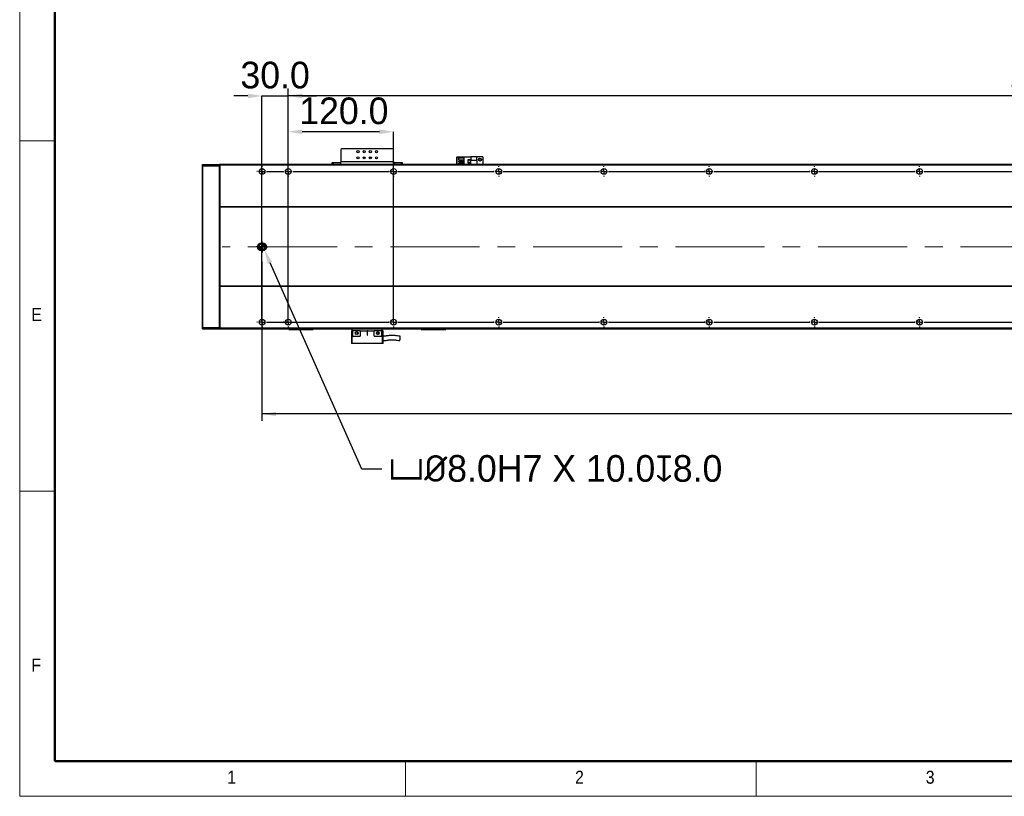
# Model space of a CAD drawing. Header units: millimetres. Extents: x 40 to 3331, y 40 to 2336.
# Tile 1 of 12: x 40 to 1163, y 40 to 926. Entities that reach past the tile are written whole.
import ezdxf

# ---------------------------------------------------------------- set-up
doc = ezdxf.new("R2010")
doc.units = ezdxf.units.MM
doc.header["$LTSCALE"] = 8
doc.header["$PDSIZE"] = -1
doc.linetypes.add('CENTERX2', pattern=[20.32, 12.7, -2.54, 2.54, -2.54])
doc.layers.add('DIMNS', color=7, linetype='Continuous')
doc.styles.add('SLDTEXTSTYLE0', font='Gothic.ttf', dxfattribs={"width": 0.913})
doc.styles.add('SLDTEXTSTYLE7', font='txt')
doc.styles.add('SLDTEXTSTYLE8', font='txt', dxfattribs={"bigfont": 'bigfont'})
doc.dimstyles.new('SLDDIMSTYLE0', dxfattribs={"dimtxt": 30.4, "dimasz": 16, "dimexe": 0, "dimexo": 0.0625, "dimgap": 7.6, "dimtad": 2, "dimdec": 1, "dimrnd": 1e-09, "dimzin": 4, "dimdsep": 46, "dimtxsty": 'SLDTEXTSTYLE7', "dimsah": 1, "dimcen": 0.09, "dimadec": 0, "dimazin": 1, "dimtfac": 1, "dimtdec": 1, "dimtmove": 0, "dimatfit": 0, "dimfxl": 0, "dimfrac": 2, "dimtolj": 1, "dimtzin": 12, "dimarcsym": 0})
doc.dimstyles.new('SLDDIMSTYLE1', dxfattribs={"dimtxt": 30.4, "dimasz": 16, "dimexe": 0, "dimexo": 0.0625, "dimgap": 7.6, "dimtad": 2, "dimdec": 1, "dimrnd": 1e-09, "dimzin": 4, "dimdsep": 46, "dimtxsty": 'SLDTEXTSTYLE7', "dimsah": 1, "dimcen": 0.09, "dimadec": 0, "dimazin": 1, "dimtfac": 1, "dimtdec": 1, "dimtofl": 0, "dimtmove": 0, "dimatfit": 3, "dimfxl": 0, "dimfrac": 2, "dimtolj": 1, "dimtzin": 12, "dimarcsym": 0})
doc.dimstyles.new('SLDDIMSTYLE7', dxfattribs={"dimtxt": 30.4, "dimasz": 16, "dimexe": 0, "dimexo": 0.0625, "dimgap": 7.6, "dimtad": 0, "dimtih": 1, "dimtoh": 1, "dimdec": 1, "dimrnd": 1e-09, "dimzin": 4, "dimdsep": 46, "dimtxsty": 'SLDTEXTSTYLE7', "dimsah": 1, "dimcen": 0, "dimadec": 0, "dimazin": 1, "dimtfac": 1, "dimtdec": 1, "dimtofl": 0, "dimtmove": 0, "dimatfit": 3, "dimfxl": 0, "dimfrac": 2, "dimtolj": 1, "dimtzin": 12, "dimarcsym": 0})

# ---------------------------------------------------------------- blocks, each defined once
blk = doc.blocks.new('_D_23')
at = {"layer": 'DIMNS'}
for p, q in [((2536.3, 656.8), (2536.3, 468.2)), ((316.3, 650.3), (316.3, 468.2)), ((2536.3, 476.2), (316.3, 476.2))]:
    blk.add_line(p, q, dxfattribs=at)
for points in [[(316.3, 476.2), (332.3, 473.8), (332.3, 478.6)], [(2536.3, 476.2), (2520.3, 478.6), (2520.3, 473.8)]]:
    blk.add_solid(points, dxfattribs=at)
at = {"layer": 'DIMNS', "insert": (1359.6, 516.1), "char_height": 30.4, "attachment_point": 1, "style": 'SLDTEXTSTYLE7'}
blk.add_mtext('2220.0', dxfattribs=at)
blk = doc.blocks.new('_D_25')
at = {"layer": 'Defpoints', "color": 0}
for p in [(317.3, 667), (319, 663.3)]:
    blk.add_point(p, dxfattribs=at)
at = {"layer": 'DIMNS', "color": 0, "lineweight": -2}
for p, q in [((430.3, 413.4), (325.5, 648.7)), ((453.1, 413.4), (430.3, 413.4))]:
    blk.add_line(p, q, dxfattribs=at)
at = {"layer": 'DIMNS', "color": 0}
blk.add_solid([(327.9, 649.8), (323, 647.6), (319, 663.3)], dxfattribs=at)
at = {"layer": 'DIMNS', "color": 0, "insert": (460.7, 429.3), "char_height": 30.4, "attachment_point": 1, "style": 'SLDTEXTSTYLE7'}
blk.add_mtext('\\A1;{\\fGDT|b0|i0|c134|p2;v\\fISOCPEUR|b0|i0|c134|p34;%%C}8.0H7 X 10.0{\\fGDT|b0|i0|c134|p2;x}8.0', dxfattribs=at)
blk = doc.blocks.new('_D_28')
at = {"layer": 'DIMNS'}
for p, q in [((346.3, 769), (346.3, 847.4)), ((2506.3, 769), (2506.3, 847.4)), ((346.3, 839.4), (2506.3, 839.4))]:
    blk.add_line(p, q, dxfattribs=at)
for points in [[(346.3, 839.4), (362.3, 837), (362.3, 841.8)], [(2506.3, 839.4), (2490.3, 841.8), (2490.3, 837)]]:
    blk.add_solid(points, dxfattribs=at)
at = {"layer": 'DIMNS', "char_height": 30.4, "attachment_point": 1}
for s, insert, style in [('2160.0', (1169.3, 879.3), 'SLDTEXTSTYLE7'), ('=18×120.0（PITCH）', (1288.1, 879.3), 'SLDTEXTSTYLE8')]:
    blk.add_mtext(s, dxfattribs=dict(at, insert=insert, style=style))
blk = doc.blocks.new('_D_30')
at = {"layer": 'Defpoints', "color": 0}
for p in [(346.3, 839), (346.3, 758.8), (316.3, 581)]:
    blk.add_point(p, dxfattribs=at)
at = {"layer": 'DIMNS', "color": 0, "lineweight": -2}
for p, q in [((300.3, 839), (284.3, 839)), ((316.3, 581), (316.3, 839)), ((316.3, 839), (346.3, 839)), ((346.3, 758.9), (346.3, 839)), ((362.3, 839), (378.3, 839))]:
    blk.add_line(p, q, dxfattribs=at)
at = {"layer": 'DIMNS', "color": 0}
for points in [[(300.3, 841.7), (300.3, 836.4), (316.3, 839)], [(362.3, 841.7), (362.3, 836.4), (346.3, 839)]]:
    blk.add_solid(points, dxfattribs=at)
at = {"layer": 'DIMNS', "color": 0, "insert": (331.3, 878.1), "char_height": 30.4, "attachment_point": 2, "style": 'SLDTEXTSTYLE7'}
blk.add_mtext('\\A1;30.0', dxfattribs=at)
blk = doc.blocks.new('_D_31')
at = {"layer": 'Defpoints', "color": 0}
for p in [(346.3, 798.2), (346.3, 581), (466.3, 581)]:
    blk.add_point(p, dxfattribs=at)
at = {"layer": 'DIMNS', "color": 0, "lineweight": -2}
for p, q in [((346.3, 581), (346.3, 798.2)), ((450.3, 798.2), (362.3, 798.2)), ((466.3, 581), (466.3, 798.2))]:
    blk.add_line(p, q, dxfattribs=at)
at = {"layer": 'DIMNS', "color": 0}
for points in [[(362.3, 800.9), (362.3, 795.5), (346.3, 798.2)], [(450.3, 800.9), (450.3, 795.5), (466.3, 798.2)]]:
    blk.add_solid(points, dxfattribs=at)
at = {"layer": 'DIMNS', "color": 0, "insert": (409.7, 837.3), "char_height": 30.4, "attachment_point": 2, "style": 'SLDTEXTSTYLE7'}
blk.add_mtext('\\A1;120.0', dxfattribs=at)
blk = doc.blocks.new('SW_CENTERMARKSYMBOL_8')
at = {"layer": 'DIMNS', "color": 0}
for p, q in [((-155.08, 0), (-155.84, 0)), ((-150, 0), (-152.54, 0)), ((-150, 5.08), (-150, 5.84)), ((-150, 0), (-150, 2.54)), ((-150, 0), (-150, -2.54)), ((-150, 0), (-147.46, 0)), ((-144.92, 0), (-125.08, 0)), ((-120, 0), (-122.54, 0)), ((-120, 5.08), (-120, 5.84)), ((-120, 0), (-120, 2.54)), ((-120, 0), (-120, -2.54)), ((-120, 0), (-117.46, 0)), ((-114.92, 0), (-5.08, 0)), ((-5.08, 0), (-5.84, 0)), ((0, 0), (-2.54, 0)), ((0, 0), (-2.54, 0)), ((0, 5.08), (0, 5.84)), ((0, 0), (0, 2.54)), ((0, 0), (0, 2.54)), ((0, 0), (0, -2.54)), ((0, 0), (2.54, 0)), ((0, 0), (0, -2.54)), ((0, 0), (2.54, 0)), ((5.08, 0), (5.84, 0)), ((5.08, 0), (114.92, 0)), ((120, 5.08), (120, 5.84)), ((120, 0), (120, 2.54)), ((120, 0), (120, 2.54)), ((120, 0), (120, 2.54)), ((240, 5.08), (240, 5.84)), ((240, 0), (240, 2.54)), ((240, 0), (240, 2.54)), ((240, 0), (240, 2.54)), ((240, 0), (240, 2.54)), ((360, 5.08), (360, 5.84)), ((360, 0), (360, 2.54)), ((360, 0), (360, 2.54)), ((360, 0), (360, 2.54)), ((360, 0), (360, 2.54)), ((360, 0), (360, 2.54)), ((480, 5.08), (480, 5.84)), ((480, 0), (480, 2.54)), ((480, 0), (480, 2.54)), ((480, 0), (480, 2.54)), ((480, 0), (480, 2.54)), ((480, 0), (480, 2.54)), ((480, 0), (480, 2.54)), ((600, 5.08), (600, 5.84)), ((600, 0), (600, 2.54)), ((600, 0), (600, 2.54)), ((600, 0), (600, 2.54)), ((600, 0), (600, 2.54)), ((600, 0), (600, 2.54)), ((600, 0), (600, 2.54)), ((600, 0), (600, 2.54)), ((-120, -5.08), (-120, -5.84)), ((0, -5.08), (0, -5.84)), ((114.92, 0), (114.16, 0)), ((120, 0), (117.46, 0)), ((120, 0), (117.46, 0)), ((120, 0), (117.46, 0)), ((120, 0), (120, -2.54)), ((120, 0), (122.54, 0)), ((120, 0), (120, -2.54)), ((120, 0), (122.54, 0)), ((120, 0), (120, -2.54)), ((120, 0), (122.54, 0)), ((120, -5.08), (120, -5.84)), ((125.08, 0), (125.84, 0)), ((125.08, 0), (234.92, 0)), ((234.92, 0), (234.16, 0)), ((240, 0), (237.46, 0)), ((240, 0), (237.46, 0)), ((240, 0), (237.46, 0)), ((240, 0), (237.46, 0)), ((240, 0), (240, -2.54)), ((240, 0), (242.54, 0)), ((240, 0), (240, -2.54)), ((240, 0), (242.54, 0)), ((240, 0), (240, -2.54)), ((240, 0), (242.54, 0)), ((240, 0), (240, -2.54)), ((240, 0), (242.54, 0)), ((240, -5.08), (240, -5.84)), ((245.08, 0), (245.84, 0)), ((245.08, 0), (354.92, 0)), ((354.92, 0), (354.16, 0)), ((354.92, 0), (354.16, 0)), ((360, 0), (357.46, 0)), ((360, 0), (357.46, 0)), ((360, 0), (357.46, 0)), ((360, 0), (357.46, 0)), ((360, 0), (357.46, 0)), ((360, 0), (360, -2.54)), ((360, 0), (362.54, 0)), ((360, 0), (360, -2.54)), ((360, 0), (362.54, 0)), ((360, 0), (360, -2.54)), ((360, 0), (362.54, 0)), ((360, 0), (360, -2.54)), ((360, 0), (362.54, 0)), ((360, 0), (360, -2.54)), ((360, 0), (362.54, 0)), ((360, -5.08), (360, -5.84)), ((365.08, 0), (365.84, 0)), ((365.08, 0), (365.84, 0)), ((365.08, 0), (474.92, 0)), ((474.92, 0), (474.16, 0)), ((474.92, 0), (474.16, 0)), ((480, 0), (477.46, 0)), ((480, 0), (477.46, 0)), ((480, 0), (477.46, 0)), ((480, 0), (477.46, 0)), ((480, 0), (477.46, 0)), ((480, 0), (477.46, 0)), ((480, 0), (480, -2.54)), ((480, 0), (482.54, 0)), ((480, 0), (480, -2.54)), ((480, 0), (482.54, 0)), ((480, 0), (480, -2.54)), ((480, 0), (482.54, 0)), ((480, 0), (480, -2.54)), ((480, 0), (482.54, 0)), ((480, 0), (480, -2.54)), ((480, 0), (482.54, 0)), ((480, 0), (480, -2.54)), ((480, 0), (482.54, 0)), ((480, -5.08), (480, -5.84)), ((485.08, 0), (485.84, 0)), ((485.08, 0), (485.84, 0)), ((485.08, 0), (594.92, 0)), ((594.92, 0), (594.16, 0)), ((594.92, 0), (594.16, 0)), ((600, 0), (597.46, 0)), ((600, 0), (597.46, 0)), ((600, 0), (597.46, 0)), ((600, 0), (597.46, 0)), ((600, 0), (597.46, 0)), ((600, 0), (597.46, 0)), ((600, 0), (597.46, 0)), ((600, 0), (600, -2.54)), ((600, 0), (602.54, 0)), ((600, 0), (600, -2.54)), ((600, 0), (602.54, 0)), ((600, 0), (600, -2.54)), ((600, 0), (602.54, 0)), ((600, 0), (600, -2.54)), ((600, 0), (602.54, 0)), ((600, 0), (600, -2.54)), ((600, 0), (602.54, 0)), ((600, 0), (600, -2.54)), ((600, 0), (602.54, 0)), ((600, 0), (600, -2.54)), ((600, 0), (602.54, 0)), ((600, -5.08), (600, -5.84)), ((605.08, 0), (605.84, 0)), ((605.08, 0), (605.84, 0)), ((605.08, 0), (714.92, 0)), ((-155.08, -172), (-155.84, -172)), ((-150, -172), (-152.54, -172)), ((-150, -172), (-150, -169.46)), ((-150, -172), (-150, -174.54)), ((-150, -172), (-147.46, -172)), ((-150, -177.08), (-150, -177.84)), ((-144.92, -172), (-5.08, -172)), ((0, -172), (-2.54, -172)), ((0, -172), (0, -169.46)), ((0, -172), (0, -174.54)), ((0, -172), (2.54, -172)), ((0, -177.08), (0, -177.84)), ((5.08, -172), (5.84, -172))]:
    blk.add_line(p, q, dxfattribs=at)
blk = doc.blocks.new('SW_CENTERMARKSYMBOL_9')
at = {"layer": 'DIMNS', "color": 0}
for p, q in [((-245.08, 0), (-245.84, 0)), ((-240, 0), (-242.54, 0)), ((-240, 5.08), (-240, 5.84)), ((-240, 0), (-240, 2.54)), ((-240, 0), (-240, -2.54)), ((-240, 0), (-237.46, 0)), ((-234.92, 0), (-125.08, 0)), ((-125.08, 0), (-125.84, 0)), ((-120, 0), (-122.54, 0)), ((-120, 0), (-122.54, 0)), ((-120, 5.08), (-120, 5.84)), ((-120, 0), (-120, 2.54)), ((-120, 0), (-120, 2.54)), ((-120, 0), (-120, -2.54)), ((-120, 0), (-117.46, 0)), ((-120, 0), (-120, -2.54)), ((-120, 0), (-117.46, 0)), ((-114.92, 0), (-114.16, 0)), ((-114.92, 0), (-5.08, 0)), ((-5.08, 0), (-5.84, 0)), ((0, 0), (-2.54, 0)), ((0, 0), (-2.54, 0)), ((0, 0), (-2.54, 0)), ((0, 5.08), (0, 5.84)), ((0, 0), (0, 2.54)), ((0, 0), (0, 2.54)), ((0, 0), (0, 2.54)), ((0, 0), (0, -2.54)), ((0, 0), (2.54, 0)), ((0, 0), (0, -2.54)), ((0, 0), (2.54, 0)), ((0, 0), (0, -2.54)), ((0, 0), (2.54, 0)), ((5.08, 0), (5.84, 0)), ((5.08, 0), (114.92, 0)), ((120, 5.08), (120, 5.84)), ((120, 0), (120, 2.54)), ((120, 0), (120, 2.54)), ((120, 0), (120, 2.54)), ((120, 0), (120, 2.54)), ((240, 5.08), (240, 5.84)), ((240, 0), (240, 2.54)), ((240, 0), (240, 2.54)), ((240, 0), (240, 2.54)), ((240, 0), (240, 2.54)), ((240, 0), (240, 2.54)), ((360, 5.08), (360, 5.84)), ((360, 0), (360, 2.54)), ((360, 0), (360, 2.54)), ((360, 0), (360, 2.54)), ((360, 0), (360, 2.54)), ((360, 0), (360, 2.54)), ((360, 0), (360, 2.54)), ((480, 5.08), (480, 5.84)), ((480, 0), (480, 2.54)), ((480, 0), (480, 2.54)), ((480, 0), (480, 2.54)), ((480, 0), (480, 2.54)), ((480, 0), (480, 2.54)), ((480, 0), (480, 2.54)), ((480, 0), (480, 2.54)), ((-240, -5.08), (-240, -5.84)), ((-120, -5.08), (-120, -5.84)), ((0, -5.08), (0, -5.84)), ((114.92, 0), (114.16, 0)), ((120, 0), (117.46, 0)), ((120, 0), (117.46, 0)), ((120, 0), (117.46, 0)), ((120, 0), (117.46, 0)), ((120, 0), (120, -2.54)), ((120, 0), (122.54, 0)), ((120, 0), (120, -2.54)), ((120, 0), (122.54, 0)), ((120, 0), (120, -2.54)), ((120, 0), (122.54, 0)), ((120, 0), (120, -2.54)), ((120, 0), (122.54, 0)), ((120, -5.08), (120, -5.84)), ((125.08, 0), (125.84, 0)), ((125.08, 0), (234.92, 0)), ((234.92, 0), (234.16, 0)), ((240, 0), (237.46, 0)), ((240, 0), (237.46, 0)), ((240, 0), (237.46, 0)), ((240, 0), (237.46, 0)), ((240, 0), (237.46, 0)), ((240, 0), (240, -2.54)), ((240, 0), (242.54, 0)), ((240, 0), (240, -2.54)), ((240, 0), (242.54, 0)), ((240, 0), (240, -2.54)), ((240, 0), (242.54, 0)), ((240, 0), (240, -2.54)), ((240, 0), (242.54, 0)), ((240, 0), (240, -2.54)), ((240, 0), (242.54, 0)), ((240, -5.08), (240, -5.84)), ((245.08, 0), (245.84, 0)), ((245.08, 0), (354.92, 0)), ((354.92, 0), (354.16, 0)), ((360, 0), (357.46, 0)), ((360, 0), (357.46, 0)), ((360, 0), (357.46, 0)), ((360, 0), (357.46, 0)), ((360, 0), (357.46, 0)), ((360, 0), (357.46, 0)), ((360, 0), (360, -2.54)), ((360, 0), (362.54, 0)), ((360, 0), (360, -2.54)), ((360, 0), (362.54, 0)), ((360, 0), (360, -2.54)), ((360, 0), (362.54, 0)), ((360, 0), (360, -2.54)), ((360, 0), (362.54, 0)), ((360, 0), (360, -2.54)), ((360, 0), (362.54, 0)), ((360, 0), (360, -2.54)), ((360, 0), (362.54, 0)), ((360, -5.08), (360, -5.84)), ((365.08, 0), (365.84, 0)), ((365.08, 0), (474.92, 0)), ((474.92, 0), (474.16, 0)), ((474.92, 0), (474.16, 0)), ((480, 0), (477.46, 0)), ((480, 0), (477.46, 0)), ((480, 0), (477.46, 0)), ((480, 0), (477.46, 0)), ((480, 0), (477.46, 0)), ((480, 0), (477.46, 0)), ((480, 0), (477.46, 0)), ((480, 0), (480, -2.54)), ((480, 0), (482.54, 0)), ((480, 0), (480, -2.54)), ((480, 0), (482.54, 0)), ((480, 0), (480, -2.54)), ((480, 0), (482.54, 0)), ((480, 0), (480, -2.54)), ((480, 0), (482.54, 0)), ((480, 0), (480, -2.54)), ((480, 0), (482.54, 0)), ((480, 0), (480, -2.54)), ((480, 0), (482.54, 0)), ((480, 0), (480, -2.54)), ((480, 0), (482.54, 0)), ((480, -5.08), (480, -5.84)), ((485.08, 0), (485.84, 0)), ((485.08, 0), (485.84, 0)), ((485.08, 0), (594.92, 0))]:
    blk.add_line(p, q, dxfattribs=at)
blk = doc.blocks.new('SW_CENTERMARKSYMBOL_12')
at = {"layer": 'DIMNS', "color": 0}
for p, q in [((-5.08, 0), (-6.54, 0)), ((0, 0), (-2.54, 0)), ((0, 5.08), (0, 6.54)), ((0, 0), (0, 2.54)), ((0, 0), (0, -2.54)), ((0, 0), (2.54, 0)), ((5.08, 0), (6.54, 0)), ((0, -5.08), (0, -6.54))]:
    blk.add_line(p, q, dxfattribs=at)
blk = doc.blocks.new('SW_DOWELSYMBOL_4')
at = {"linetype": 'Continuous', "lineweight": 18}
h = blk.add_hatch(color=0, dxfattribs=at)
edge = h.paths.add_edge_path(flags=0)
edge.add_arc((0, 0), 4, 180, 270)
edge.add_line((0, -4), (0, 0))
edge.add_line((0, 0), (-4, 0))
h = blk.add_hatch(color=0, dxfattribs=at)
edge = h.paths.add_edge_path(flags=0)
edge.add_arc((0, 0), 4, 0, 90)
edge.add_line((0, 4), (0, 0))
edge.add_line((0, 0), (4, 0))
at = {"layer": 'DIMNS', "color": 0}
blk.add_circle((0, 0), 4, dxfattribs=at)
blk = doc.blocks.new('SW_DOWELSYMBOL_5')
at = {"linetype": 'Continuous', "lineweight": 18}
h = blk.add_hatch(color=0, dxfattribs=at)
edge = h.paths.add_edge_path(flags=0)
edge.add_arc((0, 0), 4, 180, 270)
edge.add_line((0, -4), (0, 0))
edge.add_line((0, 0), (-4, 0))
h = blk.add_hatch(color=0, dxfattribs=at)
edge = h.paths.add_edge_path(flags=0)
edge.add_arc((0, 0), 4, 0, 90)
edge.add_line((0, 4), (0, 0))
edge.add_line((0, 0), (4, 0))
at = {"layer": 'DIMNS', "color": 0}
blk.add_circle((0, 0), 4, dxfattribs=at)

msp = doc.modelspace()

# ---------------------------------------------------------------- linework, layer by layer
at = {"color": 7, "linetype": 'Continuous', "lineweight": 18}
for p, q in [((40, 2336), (40, 40)), ((80, 2296), (80, 80)), ((40, 788), (80, 788)), ((80, 388), (40, 388)), ((80, 80), (3280, 80)), ((480, 40), (480, 80)), ((880, 80), (880, 40)), ((984, 80), (3280, 80)), ((40, 40), (3320, 40))]:
    msp.add_line(p, q, dxfattribs=at)
at = {"color": 7, "linetype": 'Continuous', "lineweight": 50}
for p, q in [((80, 2296), (80, 80)), ((80, 80), (3280, 80))]:
    msp.add_line(p, q, dxfattribs=at)
at = {"color": 7, "linetype": 'Continuous', "lineweight": 25}
for p, q in [((407.3486895, 778.7713308), (406.3487024, 777.7713288)), ((406.3487024, 777.7713288), (406.3487024, 763.9713336)), ((465.3486879, 778.7713308), (407.3486895, 778.7713308)), ((466.348675, 777.7713288), (465.3486879, 778.7713308)), ((466.348675, 763.9713336), (466.348675, 777.7713288)), ((466.348675, 763.9713336), (406.3487024, 763.9713336)), ((406.3487024, 760.9713275), (406.3487024, 763.9713336)), ((466.348675, 763.9713336), (466.348675, 760.9713275)), ((538.6486919, 769.4713298), (538.3486719, 769.1713322)), ((538.6486919, 769.1713322), (538.3486719, 769.1713322)), ((538.3486719, 760.9713275), (538.3486719, 769.1713322)), ((538.6486919, 769.4713298), (538.7729377, 769.4713298)), ((538.7729377, 769.4713298), (538.6486919, 769.1713322)), ((538.6486919, 769.1713322), (538.6486919, 760.9713275)), ((543.0486769, 769.1713322), (538.6486919, 769.1713322)), ((538.7729377, 769.4713298), (543.0486769, 769.4713298)), ((540.6486959, 768.5313273), (546.8486817, 768.5313273)), ((540.6486959, 766.0313297), (540.6486959, 768.5313273)), ((540.6486959, 766.0313297), (546.8486817, 766.0313297)), ((540.6486959, 763.4913299), (540.6486959, 764.991333)), ((540.6486959, 764.991333), (546.8486817, 764.991333)), ((543.0486769, 768.5313273), (543.0486769, 769.4713298)), ((543.0486769, 769.4713298), (546.8486817, 769.4713298)), ((543.0486769, 764.991333), (543.0486769, 766.0313297)), ((546.8486817, 760.9713275), (546.8486817, 769.7713274)), ((546.8486817, 769.7713274), (554.3986828, 769.7713274)), ((554.1486711, 766.0713319), (550.9486765, 766.0713319)), ((550.9486765, 766.0713319), (550.9486765, 762.8713299)), ((551.0486931, 765.9713302), (551.0486931, 762.9713315)), ((554.0486843, 765.9713302), (551.0486931, 765.9713302)), ((554.0486843, 762.9713315), (554.0486843, 765.9713302)), ((554.1486711, 762.8713299), (554.1486711, 766.0713319)), ((561.3486738, 769.7713274), (554.3986828, 769.7713274)), ((554.3986828, 769.7713274), (554.3986828, 765.4713292)), ((561.3486738, 765.4713292), (554.3986828, 765.4713292)), ((554.3986828, 760.9713275), (554.3986828, 765.4713292)), ((561.3486738, 765.4713292), (561.3486738, 769.7713274)), ((568.3486731, 769.7713274), (561.3486738, 769.7713274)), ((561.3486738, 765.4713292), (561.3486738, 760.9713275)), ((568.3486731, 769.7713274), (568.3486731, 760.9713275)), ((248.34871, 760.6713299), (248.6487002, 760.9713275)), ((248.34871, 758.8470701), (248.34871, 760.6713299)), ((248.34871, 758.8470701), (248.6487002, 758.9713309)), ((248.34871, 575.0955913), (248.34871, 758.8470701)), ((248.6487002, 760.9713275), (248.6487002, 758.9713309)), ((248.6487002, 760.9713275), (268.0487008, 760.9713275)), ((248.6487002, 758.9713309), (248.6487002, 574.9713305)), ((268.0487008, 758.9713309), (248.6487002, 758.9713309)), ((268.0487008, 758.9713309), (268.0487008, 760.9713275)), ((268.3486909, 760.6713299), (268.0487008, 760.9713275)), ((268.0487008, 574.9713305), (268.0487008, 758.9713309)), ((268.3486909, 758.8470701), (268.0487008, 758.9713309)), ((2584.3486757, 760.9713275), (268.3486909, 760.9713275)), ((268.3486909, 760.9713275), (268.3486909, 759.9713329)), ((2584.3486757, 759.9713329), (268.3486909, 759.9713329)), ((268.3486909, 759.9713329), (268.3486909, 712.4713298)), ((396.3487119, 760.9713275), (396.3487119, 762.9713315)), ((396.3487119, 762.9713315), (397.3486991, 762.9713315)), ((397.3486991, 762.9713315), (397.3486991, 760.9713275)), ((397.3486991, 762.9713315), (405.3486557, 762.9713315)), ((405.3486557, 762.9713315), (405.3486557, 760.9713275)), ((406.3487024, 762.9713315), (405.3486557, 762.9713315)), ((467.3486919, 762.9713315), (466.348675, 762.9713315)), ((467.3486919, 762.9713315), (467.3486919, 760.9713275)), ((467.3486919, 762.9713315), (475.3486783, 762.9713315)), ((475.3486783, 760.9713275), (475.3486783, 762.9713315)), ((475.3486783, 762.9713315), (476.3486952, 762.9713315)), ((476.3486952, 762.9713315), (476.3486952, 760.9713275)), ((540.6486959, 763.4913299), (546.8486817, 763.4913299)), ((540.6486959, 760.9713275), (540.6486959, 762.4513332)), ((540.6486959, 762.4513332), (546.8486817, 762.4513332)), ((543.0486769, 762.4513332), (543.0486769, 763.4913299)), ((550.9486765, 762.8713299), (554.1486711, 762.8713299)), ((551.0486931, 762.9713315), (554.0486843, 762.9713315)), ((2584.3486757, 712.4713298), (268.3486909, 712.4713298)), ((268.3486909, 712.4713298), (268.3486909, 711.9713288)), ((2584.3486757, 711.9713288), (268.3486909, 711.9713288)), ((268.3486909, 711.9713288), (268.3486909, 621.9713289)), ((317.3486561, 670.9713304), (315.3486819, 670.9713304)), ((315.3486819, 662.9713305), (317.3486561, 662.9713305)), ((2584.3486757, 621.9713289), (268.3486909, 621.9713289)), ((268.3486909, 621.9713289), (268.3486909, 621.4713316)), ((2584.3486757, 621.4713316), (268.3486909, 621.4713316)), ((268.3486909, 621.4713316), (268.3486909, 573.9713285)), ((248.34871, 573.2713316), (248.34871, 575.0955913)), ((248.34871, 575.0955913), (248.6487002, 574.9713305)), ((248.34871, 573.2713316), (248.6487002, 572.9713339)), ((248.6487002, 574.9713305), (248.6487002, 572.9713339)), ((248.6487002, 574.9713305), (268.0487008, 574.9713305)), ((268.0487008, 572.9713339), (248.6487002, 572.9713339)), ((268.3486909, 575.0955913), (268.0487008, 574.9713305)), ((268.0487008, 572.9713339), (268.0487008, 574.9713305)), ((268.3486909, 573.2713316), (268.0487008, 572.9713339)), ((2584.3486757, 573.9713285), (268.3486909, 573.9713285)), ((268.3486909, 573.9713285), (268.3486909, 572.9713339)), ((2584.3486757, 572.9713339), (268.3486909, 572.9713339)), ((346.8486638, 572.7713305), (346.8486638, 572.9713339)), ((346.8486638, 572.7713305), (347.8487105, 572.7713305)), ((346.8486638, 572.7713305), (347.1486539, 572.4713329)), ((347.8487105, 572.9713339), (347.8487105, 572.7713305)), ((347.9729266, 572.4713329), (347.8487105, 572.7713305)), ((347.8487105, 572.7713305), (373.8486738, 572.7713305)), ((373.7243981, 572.4713329), (373.8486738, 572.7713305)), ((373.8486738, 572.7713305), (373.8486738, 572.9713339)), ((373.8486738, 572.7713305), (374.8486609, 572.7713305)), ((374.5486707, 572.4713329), (374.8486609, 572.7713305)), ((374.8486609, 572.9713339), (374.8486609, 572.7713305)), ((419.3486542, 571.0713316), (419.3486542, 572.9713339)), ((453.3486933, 571.0713316), (453.3486933, 572.9713339)), ((497.8486867, 572.7713305), (497.8486867, 572.9713339)), ((497.8486867, 572.7713305), (498.1486768, 572.4713329)), ((497.8486867, 572.7713305), (498.8486738, 572.7713305)), ((498.8486738, 572.9713339), (498.8486738, 572.7713305)), ((498.8486738, 572.7713305), (524.8486967, 572.7713305)), ((498.9729495, 572.4713329), (498.8486738, 572.7713305)), ((524.724421, 572.4713329), (524.8486967, 572.7713305)), ((524.8486967, 572.7713305), (524.8486967, 572.9713339)), ((524.8486967, 572.7713305), (525.8486838, 572.7713305)), ((525.5486936, 572.4713329), (525.8486838, 572.7713305)), ((525.8486838, 572.9713339), (525.8486838, 572.7713305)), ((347.9729266, 572.4713329), (347.1486539, 572.4713329)), ((373.7243981, 572.4713329), (347.9729266, 572.4713329)), ((374.5486707, 572.4713329), (373.7243981, 572.4713329)), ((419.5486874, 571.0713316), (418.3486671, 571.0713316)), ((418.3486671, 571.0713316), (418.3486671, 556.6713337)), ((419.5486874, 565.0713269), (419.3486542, 565.0713269)), ((419.3486542, 556.6713337), (419.3486542, 565.0713269)), ((428.3486874, 571.0713316), (419.5486874, 571.0713316)), ((419.5486874, 571.0713316), (419.5486874, 565.0713269)), ((419.5486874, 565.0713269), (428.3486874, 565.0713269)), ((428.3486874, 571.0713316), (436.0986919, 571.0713316)), ((428.3486874, 571.0713316), (428.3486874, 565.0713269)), ((436.5986855, 571.0713316), (436.0986919, 571.0713316)), ((436.0986919, 571.0713316), (436.0986919, 566.3213331)), ((436.5986855, 571.0713316), (444.34869, 571.0713316)), ((436.5986855, 566.3213331), (436.5986855, 571.0713316)), ((444.34869, 565.0713269), (444.34869, 571.0713316)), ((453.1486899, 571.0713316), (444.34869, 571.0713316)), ((444.34869, 565.0713269), (453.1486899, 565.0713269)), ((449.3579836, 569.1225503), (449.489233, 568.7185425)), ((453.1486899, 565.0713269), (453.1486899, 571.0713316)), ((454.3486805, 571.0713316), (453.1486899, 571.0713316)), ((453.3486933, 565.0713269), (453.1486899, 565.0713269)), ((453.3486933, 565.0713269), (453.3486933, 556.6713337)), ((454.3486805, 556.6713337), (454.3486805, 571.0713316)), ((498.9729495, 572.4713329), (498.1486768, 572.4713329)), ((524.724421, 572.4713329), (498.9729495, 572.4713329)), ((525.5486936, 572.4713329), (524.724421, 572.4713329)), ((419.3486542, 556.6713337), (418.3486671, 556.6713337)), ((453.3486933, 556.6713337), (419.3486542, 556.6713337)), ((454.3486805, 556.6713337), (453.3486933, 556.6713337))]:
    msp.add_line(p, q, dxfattribs=at)
at = {"color": 8, "linetype": 'Continuous', "lineweight": 25}
for p, q in [((434.0986879, 768.4713278), (431.5986902, 768.4713278)), ((441.0986871, 768.4713278), (438.5986895, 768.4713278))]:
    msp.add_line(p, q, dxfattribs=at)
at = {"color": 7, "linetype": 'Continuous', "lineweight": 25}
for centre, radius in [((425.8486833, 775.4713306), 1.25), ((432.8486833, 775.4713306), 1.25), ((439.8486833, 775.4713306), 1.25), ((446.8486833, 775.4713306), 1.25), ((425.8486833, 768.4713306), 1.25), ((432.8486833, 768.4713306), 1.25), ((439.8486833, 768.4713306), 1.25), ((446.8486833, 768.4713306), 1.25), ((564.8486833, 766.4713306), 1.75), ((564.8486833, 766.4713306), 1.25), ((316.3486833, 752.9713306), 3.3), ((346.3486833, 752.9713306), 3.3), ((466.3486833, 752.9713306), 3.3), ((586.3486833, 752.9713306), 3.3), ((706.3486833, 752.9713306), 3.3), ((826.3486833, 752.9713306), 3.3), ((946.3486833, 752.9713306), 3.3), ((1066.3486833, 752.9713306), 3.3), ((316.3486833, 580.9713306), 3.3), ((346.3486833, 580.9713306), 3.3), ((466.3486833, 580.9713306), 3.3), ((586.3486833, 580.9713306), 3.3), ((706.3486833, 580.9713306), 3.3), ((826.3486833, 580.9713306), 3.3), ((946.3486833, 580.9713306), 3.3), ((1066.3486833, 580.9713306), 3.3), ((424.3486833, 568.5713306), 1.6), ((448.3486833, 568.5713306), 1.6)]:
    msp.add_circle(centre, radius, dxfattribs=at)
for centre, radius, start, end in [((564.8486833, 759.4713306), 1.75, 58.9972808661, 121.0027191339), ((315.3486833, 666.9713306), 4, 90, 270), ((317.3486833, 666.9713306), 4, 270, 90), ((436.3486833, 566.3213306), 0.25, 180, 0)]:
    msp.add_arc(centre, radius, start, end, dxfattribs=at)
for points, knots in [([(425.4892439, 568.7185425), (425.5085089, 568.5899798), (425.5472269, 568.3315992), (425.4403107, 567.9414199), (425.21824, 567.5955714), (424.8823237, 567.3291112), (424.4643982, 567.1785242), (424.0067749, 567.1712155), (423.5718237, 567.3022052), (423.3405277, 567.4843924), (423.2318372, 567.5700057)], [0, 0, 0, 0, 0.1147369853, 0.230594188, 0.3509241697, 0.4758231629, 0.6054578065, 0.7394053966, 0.8775415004, 1, 1, 1, 1]), ([(424.3302912, 569.8708046), (424.4721737, 569.8437671), (424.7553115, 569.7898116), (425.1089006, 569.5371414), (425.2881762, 569.2881196), (425.3496906, 569.1422425), (425.3579945, 569.1225503)], [0, 0, 0, 0, 0.3223250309, 0.643225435, 0.951838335, 1, 1, 1, 1]), ([(448.3486981, 569.7213311), (448.2327199, 569.7111233), (448.0007701, 569.6907083), (447.6844523, 569.530419), (447.4284731, 569.2905082), (447.2561187, 568.9832398), (447.1829781, 568.6391155), (447.2157089, 568.2886724), (447.3514082, 567.9639622), (447.5776628, 567.6943957), (447.8739737, 567.5045006), (448.213397, 567.4115198), (448.565143, 567.4238888), (448.8970821, 567.5404811), (449.1797425, 567.7507717), (449.3849255, 568.0353467), (449.5033746, 568.3695781), (449.4939469, 568.6022202), (449.489233, 568.7185425)], [0, 0, 0, 0, 0.0625027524, 0.1250019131, 0.1875009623, 0.2499989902, 0.312498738, 0.3749974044, 0.4374985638, 0.4999970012, 0.562498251, 0.624999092, 0.6874996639, 0.7499987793, 0.812500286, 0.8750002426, 0.9374994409, 1, 1, 1, 1]), ([(449.489233, 568.7185425), (449.5084944, 568.589981), (449.5472048, 568.3316051), (449.4403443, 567.9414054), (449.2182219, 567.5955805), (448.8823227, 567.329118), (448.4644079, 567.178519), (448.0067851, 567.1712204), (447.5718199, 567.3021973), (447.3405166, 567.4843918), (447.2318263, 567.5700057)], [0, 0, 0, 0, 0.1147366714, 0.2305913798, 0.3509258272, 0.4758244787, 0.6054504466, 0.7393976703, 0.8775418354, 1, 1, 1, 1]), ([(448.3303101, 569.8708046), (448.4721938, 569.843769), (448.755326, 569.7898189), (449.1088916, 569.5371303), (449.2881653, 569.2881197), (449.3496796, 569.1422425), (449.3579836, 569.1225503)], [0, 0, 0, 0, 0.3223309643, 0.6432188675, 0.9518374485, 1, 1, 1, 1]), ([(473.661241, 564.8635674), (472.6911701, 565.0184481), (470.880339, 565.3075639), (468.4115677, 565.6912428), (466.3529061, 565.859996), (464.4990206, 565.8988855), (462.4663479, 565.8181663), (460.6350089, 565.6113673), (459.1243402, 565.3939219), (458.1146092, 565.2428611), (457.0720421, 565.0913444), (456.0092274, 564.9725153), (455.0913781, 564.8950455), (454.5420962, 564.9284052), (454.3486805, 564.9401519)], [0, 0, 0, 0, 0.1557751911, 0.2907854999, 0.3967691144, 0.4749909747, 0.5735889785, 0.7047468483, 0.7546884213, 0.8070862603, 0.8612074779, 0.915954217, 0.9704053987, 1, 1, 1, 1]), ([(473.0960996, 559.9645648), (473.1306134, 559.9506013), (473.2286303, 559.9109461), (473.4213386, 560.1777562), (473.6358495, 560.6763003), (473.8234943, 561.3729454), (473.9636666, 562.1794083), (474.0412107, 563.0185926), (474.0453227, 563.798589), (473.9719014, 564.4146774), (473.8399692, 564.802939), (473.7170224, 564.8333342), (473.6610324, 564.8471761)], [0, 0, 0, 0, 0.05740498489, 0.16302600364, 0.26646712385, 0.36997738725, 0.47478829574, 0.58158525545, 0.69023146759, 0.79977621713, 0.90881793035, 1, 1, 1, 1]), ([(454.3486805, 559.9549461), (454.5838391, 559.9465301), (455.3016576, 559.9208405), (456.4469877, 560.0090119), (458.1284401, 560.20216), (459.8276773, 560.4707901), (461.5044705, 560.7007346), (462.9526095, 560.8460362), (464.6392763, 560.9316277), (466.5495931, 560.8687186), (468.5874791, 560.644507), (470.6970499, 560.2871704), (472.2440966, 560.0497603), (473.0904669, 559.9198762)], [0, 0, 0, 0, 0.0368682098, 0.112539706, 0.1785183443, 0.3028051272, 0.3842704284, 0.444529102, 0.530287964, 0.6473399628, 0.7447474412, 0.8603544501, 1, 1, 1, 1])]:
    msp.add_open_spline(points, degree=3, knots=knots, dxfattribs=at)
at = {"layer": 'DIMNS', "linetype": 'CENTERX2', "lineweight": 18}
msp.add_line((2515.1486833, 666.9713306), (270.8585861, 666.9713306), dxfattribs=at)

# ---------------------------------------------------------------- block references
at = {"layer": 'DIMNS'}
for name, p in [('SW_CENTERMARKSYMBOL_8', (466.3486833, 752.9713306)), ('SW_CENTERMARKSYMBOL_12', (316.3486833, 666.9713306)), ('SW_DOWELSYMBOL_4', (315.3486833, 666.9713306)), ('SW_DOWELSYMBOL_5', (317.3486833, 666.9713306)), ('SW_CENTERMARKSYMBOL_9', (586.3486833, 580.9713306))]:
    msp.add_blockref(name, p, dxfattribs=at)

# ---------------------------------------------------------------- texts
at = {"color": 7, "linetype": 'Continuous', "lineweight": 0, "char_height": 14.8166667, "attachment_point": 1, "style": 'SLDTEXTSTYLE0'}
for s, insert in [('E', (53.3333333, 597.1704528)), ('F', (53.3333333, 197.1704528)), ('1', (276.6666667, 69.1704848)), ('2', (673.3333333, 69.1704848)), ('3', (1073.3333333, 69.1704848))]:
    msp.add_mtext(s, dxfattribs=dict(at, insert=insert))

# ---------------------------------------------------------------- dimensions: what is measured, and where the dimension line sits
at = {"layer": 'DIMNS'}
for base, p1, p2, dimstyle, picture, middle in [((346.3486833, 839.0301222), (316.3486833, 580.9713306), (346.3486833, 758.8113306), 'SLDDIMSTYLE0', '_D_30', (331.3486833, 839.0301222)), ((346.3486833, 798.1884616), (466.3486833, 580.9713306), (346.3486833, 580.9713306), 'SLDDIMSTYLE0', '_D_31', (409.722416, 798.1884616)), ((316.3486833, 476.1712275), (2536.3486833, 666.9713306), (316.3486833, 660.4313306), 'SLDDIMSTYLE1', '_D_23', (1419.0496336, 476.1712275))]:
    dim = msp.add_linear_dim(base=base, p1=p1, p2=p2, dimstyle=dimstyle, dxfattribs=at)
    dim.commit()
    dim.dimension.update_dxf_attribs({"geometry": picture, "text_midpoint": middle, "dimtype": 160})
dim = msp.add_linear_dim(base=(2506.3486833, 839.4271027), p1=(346.3486833, 758.8113306), p2=(2506.3486833, 758.8113306), text='<>=18×120.0（PITCH）', dimstyle='SLDDIMSTYLE1', dxfattribs=at)
dim.commit()
dim.dimension.update_dxf_attribs({"geometry": '_D_28', "text_midpoint": (1419.0496336, 839.4271027), "dimtype": 160})
dim = msp.add_radius_dim(center=(317.3486833, 666.9713306), mpoint=(318.9760404, 663.3173316), text='{\\fGDT|b0|i0|c134|p2;v\\fISOCPEUR|b0|i0|c134|p34;%%C}8.0H7 X 10.0{\\fGDT|b0|i0|c134|p2;x}8.0', dimstyle='SLDDIMSTYLE7', override={"dimpost": '<>'}, dxfattribs=at)
dim.commit()
dim.dimension.update_dxf_attribs({"geometry": '_D_25', "text_midpoint": (673.5271206, 413.4288774), "dimtype": 164})

doc.saveas('drawing.dxf')
